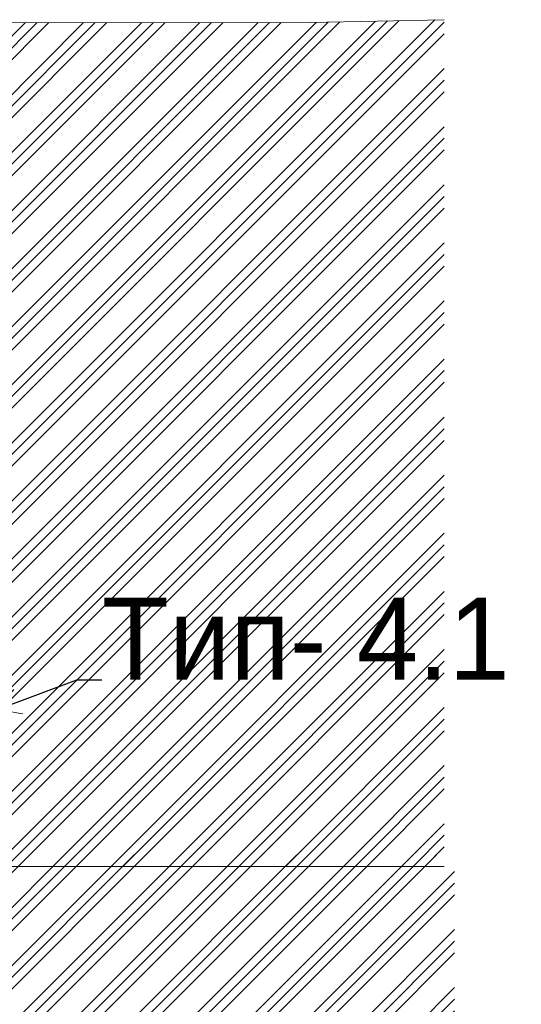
# Model space of a CAD drawing. Header units: millimetres. Extents: x -7244281 to -6598479, y 5719953 to 5938280.
# Tile 19 of 73: x -6766769 to -6763716, y 5728958 to 5734951. Entities that reach past the tile are written whole.
import ezdxf

# ---------------------------------------------------------------- set-up
doc = ezdxf.new("R2010")
doc.units = ezdxf.units.MM
doc.header["$MEASUREMENT"] = 0
doc.layers.add('0_Ном._пера__120', color=7, linetype='Continuous', lineweight=0)
doc.layers.add('Местность - Рельеф_Ном._пера__1', color=7, linetype='Continuous', lineweight=0)
doc.layers.add('Местность - Рельеф', color=7, linetype='Continuous')
doc.styles.add('РЎР“Р•РќР•Р\xa0Р\x98Р\xa0_РЎРўР\x98Р›Р¬_1', font='GOTHIC.TTF')
doc.dimstyles.new('СГЕНЕРИР_СТИЛЬ__4', dxfattribs={"dimtxt": 0.18, "dimasz": 152, "dimexe": 0.18, "dimexo": 0.0625, "dimgap": 0, "dimtad": 0, "dimtih": 1, "dimtoh": 1, "dimdec": 4, "dimzin": 0, "dimdsep": 46, "dimcen": 0.09, "dimadec": 0, "dimazin": 0, "dimtfac": 1, "dimtdec": 4, "dimtmove": 0, "dimatfit": 3, "dimldrblk": 'ARROWHEAD_14', "dimfxl": 1, "dimtolj": 1, "dimtzin": 0, "dimarcsym": 0})
pattern_1 = [(45, (-6283484.88, 5731196.98), (-176.7767, 176.7767), []), (45, (-6283520.23, 5731232.34), (-176.7767, 176.7767), []), (45, (-6283555.6, 5731267.7), (-176.7767, 176.7767), [])]

# ---------------------------------------------------------------- blocks, each defined once
blk = doc.blocks.new('Элемент Разреза_9_1', base_point=(-6283484.9, 5731197))
at = {"layer": 'Местность - Рельеф', "linetype": 'Continuous', "lineweight": 0, "true_color": 0x000000}
h = blk.add_hatch(dxfattribs=at)
h.set_pattern_fill('АЛЮМИНИЙ_0001', color=18, style=0, pattern_type=2)
h.set_pattern_definition(pattern_1)
h.paths.add_polyline_path([(-6808853.1, 5733447), (-6767056.6, 5733447), (-6767056.6, 5729797), (-6764184.8, 5729797), (-6764184.8, 5734950.9), (-6765000.5, 5734934), (-6768199.7, 5734932.4), (-6777057.5, 5734897), (-6783555, 5734762.4), (-6785794.5, 5734713.8), (-6789811.1, 5734630.6), (-6797346.2, 5734623.6), (-6802770.1, 5734669), (-6808169.9, 5734610.5), (-6808294.5, 5734612.9), (-6808853.1, 5734614.7)])
at = {"layer": 'Местность - Рельеф_Ном._пера__1', "color": 7, "linetype": 'Continuous', "lineweight": 0}
blk.add_line((-6764184.8, 5729797), (-6767056.6, 5729797), dxfattribs=at)
at = {"layer": 'Местность - Рельеф_Ном._пера__1', "color": 7, "linetype": 'Continuous', "lineweight": 0, "flags": 128}
blk.add_lwpolyline([(-6808853.1, 5734614.7), (-6808294.5, 5734612.9), (-6808169.9, 5734610.5), (-6802770.1, 5734669), (-6797346.2, 5734623.6), (-6789811.1, 5734630.6), (-6785794.5, 5734713.8), (-6783555, 5734762.4), (-6777057.5, 5734897), (-6768199.7, 5734932.4), (-6765000.5, 5734934), (-6764184.8, 5734950.9)], dxfattribs=at)
blk = doc.blocks.new('ARROWHEAD_14')
at = {"color": 0, "linetype": 'Continuous', "lineweight": 0}
blk.add_line((0, 0), (-1, 0), dxfattribs=at)
at = {"color": 0, "linetype": 'Continuous', "lineweight": 0, "flags": 128}
blk.add_lwpolyline([(-0.9093, 0.525), (0, 0), (-0.9093, -0.525)], dxfattribs=at)

msp = doc.modelspace()

# ---------------------------------------------------------------- hatches: boundary and pattern name
at = {"layer": '0_Ном._пера__120', "linetype": 'Continuous', "lineweight": 0}
h = msp.add_hatch(dxfattribs=at)
h.set_pattern_fill('АЛЮМИНИЙ_0001', style=0, pattern_type=2)
h.set_pattern_definition(pattern_1)
h.paths.add_polyline_path([(-6767056.614, 5726233.803), (-6764122.09, 5726233.803), (-6764122.09, 5729867.817), (-6767056.614, 5729867.817)])

# ---------------------------------------------------------------- block references
at = {"layer": 'Местность - Рельеф', "lineweight": 0}
msp.add_blockref('Элемент Разреза_9_1', (-6283484.878, 5731196.982), dxfattribs=at)

# ---------------------------------------------------------------- texts
at = {"layer": '0_Ном._пера__120', "color": 7, "linetype": 'Continuous', "lineweight": 0, "insert": (-6766268.479, 5730932.795), "char_height": 500, "attachment_point": 7, "style": 'РЎР“Р•РќР•Р\xa0Р\x98Р\xa0_РЎРўР\x98Р›Р¬_1'}
msp.add_mtext('\\A1;{\\pql;\\fCentury Gothic|b0|i0|c204|p0;\\W1.000000;Тип- \\fCentury Gothic|b0|i0|c204|p0;\\W1.000000;4.1}', dxfattribs=at)

# ---------------------------------------------------------------- leaders
at = {"layer": '0_Ном._пера__120', "color": 7, "linetype": 'Continuous', "lineweight": 0, "annotation_type": 0, "has_hookline": 1, "hookline_direction": 0, "text_width": 2359.959}
msp.add_leader([(-6766906.605, 5730751.269), (-6766420.479, 5730932.795), (-6766268.479, 5730932.795)], dimstyle='СГЕНЕРИР_СТИЛЬ__4', dxfattribs=at)

doc.saveas('drawing.dxf')
